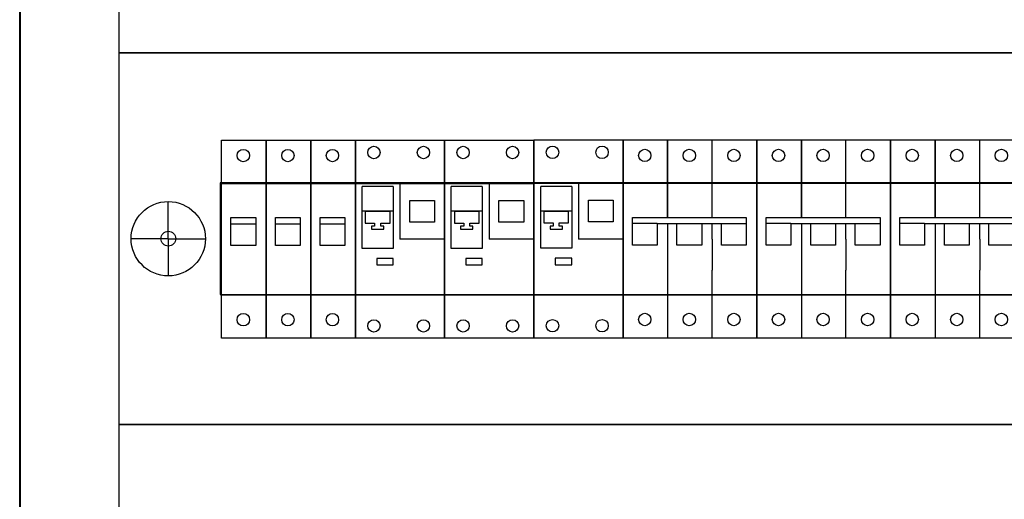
# Model space of a CAD drawing. Header units: millimetres. Extents: x 18084 to 52399, y 38174 to 56392.
# Tile 32 of 256: x 22197 to 22595, y 44121 to 44314. Entities that reach past the tile are written whole.
import ezdxf

# ---------------------------------------------------------------- set-up
doc = ezdxf.new("R2010")
doc.units = ezdxf.units.MM
doc.header["$LTSCALE"] = 100
doc.styles.get("Standard").update_dxf_attribs({"font": 'arial.ttf'})

# ---------------------------------------------------------------- blocks, each defined once
blk = doc.blocks.new('286690_473365462')
blk.add_lwpolyline([(0, 0), (72, 0), (72, 15), (0, 15)], close=True)
at = {"flags": 1}
for tag, p in [('BD', (74.383, 9.534)), ('NK', (74.383, 7.542)), ('TYP', (74.383, 5.942)), ('PO', (74.383, 4.404))]:
    blk.add_attdef(tag, p, '', height=1, dxfattribs=at)
blk = doc.blocks.new('286690_203810110')
for q in [(2, 9), (0.5, 7.5), (3.5, 7.5), (2, 6)]:
    blk.add_line((2, 7.5), q)
for points in [[(0, 0), (72, 0), (72, 15), (0, 15)], [(4.1, 5.25), (67.9, 5.25), (67.9, 9.75), (4.1, 9.75)]]:
    blk.add_lwpolyline(points, close=True)
for radius in [1.5, 0.3]:
    blk.add_circle((2, 7.5), radius)
at = {"flags": 1}
for tag, p in [('BD', (74.383, 9.534)), ('NK', (74.383, 7.542)), ('TYP', (74.383, 5.942)), ('PO', (74.383, 4.404))]:
    blk.add_attdef(tag, p, '', height=1, dxfattribs=at)
blk = doc.blocks.new('247596_1218887507')
for p, q in [((0, -1.75), (0, 6.25)), ((0, 6.25), (1.8, 6.25)), ((1.8, 6.25), (1.8, -1.75)), ((0, 4.5), (1.8, 4.5)), ((0.375, 2.875), (0.375, 3.125)), ((0.375, 3.125), (1.375, 3.125)), ((0.375, 2.875), (1.375, 2.875)), ((0.375, 2), (0.375, 2.875)), ((1.375, 3.125), (1.375, 2.75)), ((1.375, 2.875), (1.375, 2)), ((1.375, 2), (0.375, 2)), ((0, 0), (1.8, 0)), ((1.8, -1.75), (0, -1.75))]:
    blk.add_line(p, q)
for centre in [(0.875, 5.625), (0.875, -1)]:
    blk.add_circle(centre, 0.25)
at = {"flags": 1}
for tag, p in [('BD', (2.809, 5.482)), ('NK', (2.809, 2.919)), ('TYP', (2.809, 0.727)), ('PO', (2.809, -1.51))]:
    blk.add_attdef(tag, p, '', height=0.5, dxfattribs=at)
blk = doc.blocks.new('F921901024_292047212')
for p, q in [((0, -1.75), (0, 6.25)), ((0, 6.25), (3.6, 6.25)), ((3.6, 6.25), (3.6, -1.75)), ((0.275, 1.875), (0.275, 4.375)), ((1.525, 4.375), (1.525, 1.875)), ((1.8, 4.5), (1.8, 2.25)), ((2.2, 2.938), (2.2, 3.812)), ((2.2, 3.812), (3.2, 3.812)), ((3.2, 3.812), (3.2, 2.938)), ((0.4, 3.375), (1.4, 3.375)), ((3.2, 2.938), (2.2, 2.938)), ((3.6, 2.25), (1.8, 2.25)), ((1.525, 1.875), (0.275, 1.875)), ((1.525, 1.474), (0.861, 1.474)), ((0.861, 1.474), (0.861, 1.213)), ((0.861, 1.213), (1.525, 1.213)), ((1.525, 1.213), (1.525, 1.474)), ((3.6, -1.75), (0, -1.75))]:
    blk.add_line(p, q)
at = {"linetype": 'Continuous'}
for p, q in [((0, 4.5), (3.6, 4.5)), ((1.525, 4.375), (0.275, 4.375)), ((1.525, 3.375), (0.275, 3.375)), ((0, 0), (3.6, 0))]:
    blk.add_line(p, q, dxfattribs=at)
at = {"color": 7, "linetype": 'Continuous'}
for p, q in [((0.4, 3.375), (0.4, 2.9)), ((0.4, 3.375), (0.4, 2.9)), ((1.4, 2.9), (1.4, 3.375)), ((1.4, 2.9), (1.4, 3.375)), ((0.4, 2.9), (0.775, 2.9)), ((0.4, 2.9), (0.775, 2.9)), ((0.775, 2.9), (0.775, 2.775)), ((0.775, 2.9), (0.775, 2.775)), ((1.025, 2.775), (1.025, 2.9)), ((1.025, 2.775), (1.025, 2.9)), ((1.025, 2.9), (1.4, 2.9)), ((1.025, 2.9), (1.4, 2.9)), ((0.65, 2.775), (0.65, 2.65)), ((0.775, 2.775), (0.65, 2.775)), ((0.775, 2.775), (0.65, 2.775)), ((0.65, 2.775), (0.65, 2.65)), ((0.65, 2.65), (1.15, 2.65)), ((0.65, 2.65), (1.15, 2.65)), ((1.15, 2.775), (1.025, 2.775)), ((1.15, 2.775), (1.025, 2.775)), ((1.15, 2.65), (1.15, 2.775)), ((1.15, 2.65), (1.15, 2.775))]:
    blk.add_line(p, q, dxfattribs=at)
at = {"linetype": 'Continuous'}
for centre in [(0.75, 5.75), (2.75, 5.75), (0.75, -1.25), (2.75, -1.25)]:
    blk.add_circle(centre, 0.25, dxfattribs=at)
at = {"flags": 1}
for tag, p in [('BD', (4.037, 3.51)), ('NK', (4.037, 2.552)), ('typ', (4.037, 1.791)), ('po', (4.037, 0.832))]:
    blk.add_attdef(tag, p, '', height=0.5, dxfattribs=at)
blk = doc.blocks.new('F921901024_415421665')
for p, q in [((0, -1.75), (0, 6.25)), ((0, 6.25), (3.6, 6.25)), ((3.6, 6.25), (3.6, -1.75)), ((0.275, 1.875), (0.275, 4.375)), ((1.525, 4.375), (1.525, 1.875)), ((1.8, 4.5), (1.8, 2.25)), ((2.2, 2.938), (2.2, 3.812)), ((2.2, 3.812), (3.2, 3.812)), ((3.2, 3.812), (3.2, 2.938)), ((0.4, 3.375), (1.4, 3.375)), ((3.2, 2.938), (2.2, 2.938)), ((3.6, 2.25), (1.8, 2.25)), ((1.525, 1.875), (0.275, 1.875)), ((1.525, 1.474), (0.861, 1.474)), ((0.861, 1.474), (0.861, 1.213)), ((0.861, 1.213), (1.525, 1.213)), ((1.525, 1.213), (1.525, 1.474)), ((3.6, -1.75), (0, -1.75))]:
    blk.add_line(p, q)
at = {"linetype": 'Continuous'}
for p, q in [((0, 4.5), (3.6, 4.5)), ((1.525, 4.375), (0.275, 4.375)), ((1.525, 3.375), (0.275, 3.375)), ((0, 0), (3.6, 0))]:
    blk.add_line(p, q, dxfattribs=at)
at = {"color": 7, "linetype": 'Continuous'}
for p, q in [((0.4, 3.375), (0.4, 2.9)), ((0.4, 3.375), (0.4, 2.9)), ((1.4, 2.9), (1.4, 3.375)), ((1.4, 2.9), (1.4, 3.375)), ((0.4, 2.9), (0.775, 2.9)), ((0.4, 2.9), (0.775, 2.9)), ((0.775, 2.9), (0.775, 2.775)), ((0.775, 2.9), (0.775, 2.775)), ((1.025, 2.775), (1.025, 2.9)), ((1.025, 2.775), (1.025, 2.9)), ((1.025, 2.9), (1.4, 2.9)), ((1.025, 2.9), (1.4, 2.9)), ((0.65, 2.775), (0.65, 2.65)), ((0.775, 2.775), (0.65, 2.775)), ((0.775, 2.775), (0.65, 2.775)), ((0.65, 2.775), (0.65, 2.65)), ((0.65, 2.65), (1.15, 2.65)), ((0.65, 2.65), (1.15, 2.65)), ((1.15, 2.775), (1.025, 2.775)), ((1.15, 2.775), (1.025, 2.775)), ((1.15, 2.65), (1.15, 2.775)), ((1.15, 2.65), (1.15, 2.775))]:
    blk.add_line(p, q, dxfattribs=at)
at = {"linetype": 'Continuous'}
for centre in [(0.75, 5.75), (2.75, 5.75), (0.75, -1.25), (2.75, -1.25)]:
    blk.add_circle(centre, 0.25, dxfattribs=at)
at = {"flags": 1}
for tag, p in [('BD', (4.037, 3.51)), ('NK', (4.037, 2.552)), ('typ', (4.037, 1.791)), ('po', (4.037, 0.832))]:
    blk.add_attdef(tag, p, '', height=0.5, dxfattribs=at)
blk = doc.blocks.new('247698_998935195')
for p, q in [((0, -1.75), (0, 6.25)), ((0, 6.25), (1.8, 6.25)), ((1.8, 6.25), (3.6, 6.25)), ((1.8, 3.125), (1.8, 6.25)), ((1.8, 6.25), (1.8, 3.125)), ((3.6, 6.25), (5.4, 6.25)), ((3.6, 3.125), (3.6, 6.25)), ((5.4, 6.25), (5.4, -1.75)), ((0, 4.5), (1.8, 4.5)), ((1.8, 4.5), (3.6, 4.5)), ((3.6, 4.5), (5.4, 4.5)), ((0.375, 2.875), (0.375, 3.125)), ((0.375, 3.125), (4.975, 3.125)), ((0.375, 2), (0.375, 2.875)), ((1.375, 2.875), (0.375, 2.875)), ((0.375, 2.875), (0.375, 2.875)), ((0.375, 2.875), (0.375, 2.875)), ((1.375, 2.875), (1.375, 2)), ((1.375, 2.875), (4.975, 2.875)), ((1.8, 2.875), (1.8, -1.75)), ((2.175, 2), (2.175, 2.875)), ((3.175, 2.875), (3.175, 2)), ((3.6, 2.25), (3.6, 2.875)), ((3.975, 2), (3.975, 2.875)), ((3.975, 2.875), (3.975, 2.875)), ((3.975, 2.875), (3.975, 2.875)), ((4.975, 3.125), (4.975, 2.75)), ((4.975, 3.125), (4.975, 3.125)), ((4.975, 2.875), (4.975, 2)), ((4.975, 2.875), (4.975, 2.875)), ((4.975, 2.875), (4.975, 2.875)), ((4.975, 2.875), (4.975, 2.875)), ((1.375, 2), (0.375, 2)), ((3.175, 2), (2.175, 2)), ((3.6, 2.25), (3.6, 0.989)), ((4.975, 2), (3.975, 2)), ((3.6, -1.75), (3.6, 0.989)), ((0, 0), (1.8, 0)), ((1.8, 0), (3.6, 0)), ((3.6, 0), (5.4, 0)), ((1.8, -1.75), (0, -1.75)), ((3.6, -1.75), (1.8, -1.75)), ((5.4, -1.75), (3.6, -1.75))]:
    blk.add_line(p, q)
for centre in [(0.875, 5.625), (2.675, 5.625), (4.475, 5.625), (0.875, -1), (2.675, -1), (4.475, -1)]:
    blk.add_circle(centre, 0.25)
at = {"flags": 1}
for tag, p in [('BD', (6.637, 5.482)), ('NK', (6.637, 2.919)), ('TYP', (6.637, 0.727)), ('PO', (6.637, -1.51))]:
    blk.add_attdef(tag, p, '', height=0.5, dxfattribs=at)

msp = doc.modelspace()

# ---------------------------------------------------------------- linework, layer by layer
for q in [(22257.05, 44240.82), (22242.05, 44225.82), (22272.05, 44225.82), (22257.05, 44210.82)]:
    msp.add_line((22257.05, 44225.82), q)
at = {"lineweight": 40}
msp.add_lwpolyline([(22197.05, 42739.12), (22997.05, 42739.12), (22997.05, 44799.12), (22197.05, 44799.12)], close=True, dxfattribs=at)
for points in [[(22237.05, 42794.12), (22957.05, 42794.12), (22957.05, 44744.12), (22237.05, 44744.12)], [(22237.05, 44300.82), (22957.05, 44300.82), (22957.05, 44450.82), (22237.05, 44450.82)], [(22237.05, 44150.82), (22957.05, 44150.82), (22957.05, 44300.82), (22237.05, 44300.82)]]:
    msp.add_lwpolyline(points, close=True)
for radius in [15, 3]:
    msp.add_circle((22257.05, 44225.82), radius)

# ---------------------------------------------------------------- block references
at = {"xscale": 10, "yscale": 10, "zscale": 10}
for name, p in [('286690_203810110', (22237.05, 44150.82)), ('247596_1218887507', (22278.6, 44203.13)), ('247596_1218887507', (22296.6, 44203.13)), ('247596_1218887507', (22314.6, 44203.13)), ('F921901024_415421665', (22332.6, 44203.13)), ('F921901024_415421665', (22368.6, 44203.13)), ('F921901024_292047212', (22404.71, 44203.2)), ('247698_998935195', (22440.71, 44203.2)), ('247698_998935195', (22494.71, 44203.2)), ('247698_998935195', (22548.71, 44203.2)), ('286690_473365462', (22237.05, 44000.82))]:
    msp.add_blockref(name, p, dxfattribs=at)

doc.saveas('drawing.dxf')
